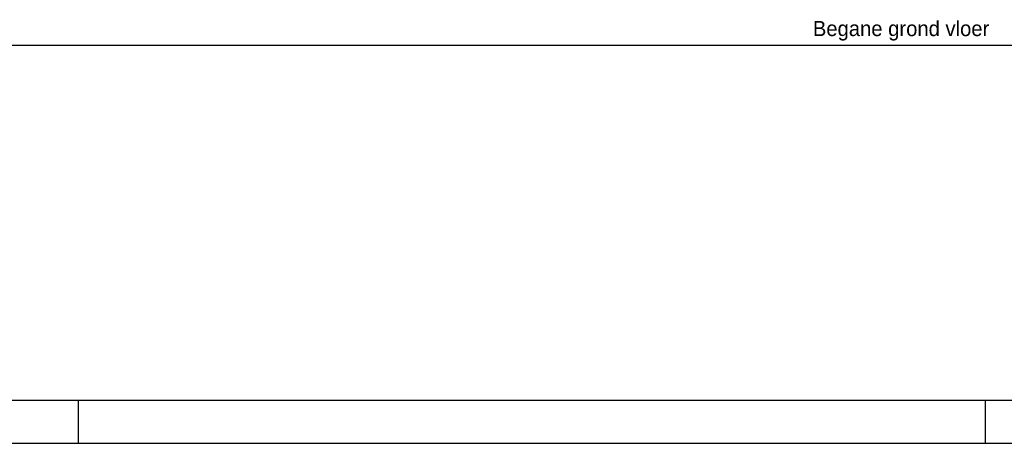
# Model space of a CAD drawing. Extents: x -490 to 1189, y 0 to 841.
# Tile 11 of 28: x 755 to 983, y 0 to 98. Entities that reach past the tile are written whole.
import ezdxf

# ---------------------------------------------------------------- set-up
doc = ezdxf.new("R2010")
doc.units = 0
for name, color, linetype in [('00KAD070', 5, 'CONTINUOUS'), ('BL$4----', 7, 'CONTINUOUS'), ('WL$1----', 3, 'CONTINUOUS'), ('WL561---', 4, 'CONTINUOUS')]:
    doc.layers.add(name, color=color, linetype=linetype)
doc.styles.add('BURO-018', font='BUROFONT.shx', dxfattribs={"height": 1.8})

msp = doc.modelspace()

# ---------------------------------------------------------------- linework, layer by layer
at = {"layer": '00KAD070', "linetype": 'CONTINUOUS'}
msp.add_line((-479.54, 10), (1179, 10), dxfattribs=at)
at = {"layer": 'WL$1----', "color": 3}
for p, q in [((769, 0), (769, 10)), ((979, 0), (979, 10)), ((-489.54, 0), (1189, 0))]:
    msp.add_line(p, q, dxfattribs=at)
at = {"layer": 'WL561---', "color": 8, "linetype": 'CONTINUOUS'}
msp.add_line((-439.09, 92.22), (987.27, 92.22), dxfattribs=at)

# ---------------------------------------------------------------- texts
at = {"layer": 'BL$4----', "color": 7, "style": 'BURO-018'}
msp.add_text('Begane grond vloer', height=3.5, dxfattribs=at).set_placement((939.01, 94.36))

doc.saveas('drawing.dxf')
